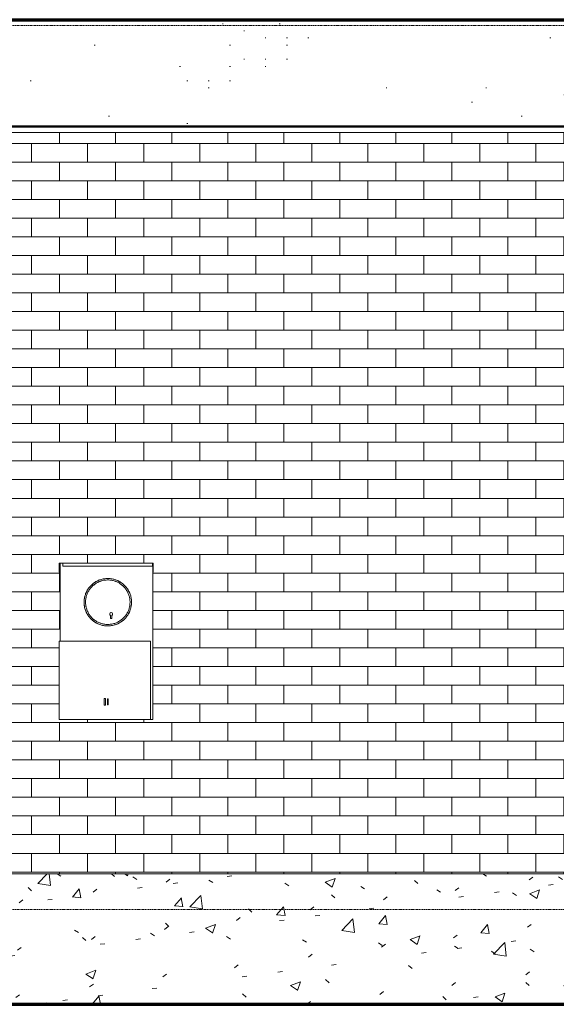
# Model space of a CAD drawing. Header units: inches. Extents: x -498 to 634, y -52 to 183.
# Tile 27 of 29: x 288 to 378, y -16 to 150. Entities that reach past the tile are written whole.
import ezdxf

# ---------------------------------------------------------------- set-up
doc = ezdxf.new("R2010")
doc.units = ezdxf.units.IN
doc.header["$MEASUREMENT"] = 0
doc.linetypes.add('Center 1_4_', pattern=[0.53125, 0.25, -0.09375, 0.09375, -0.09375])
for name, color, linetype, lineweight in [('A-DETL', 90, 'Continuous', 9), ('A-FLOR-LEVL', 51, 'Continuous', 9), ('A-WALL', 90, 'Continuous', 9), ('A-WALL-PATT', 111, 'Continuous', 9), ('M-EQPM', 90, 'Continuous', 9)]:
    doc.layers.add(name, color=color, linetype=linetype, lineweight=lineweight)

# ---------------------------------------------------------------- blocks, each defined once
blk = doc.blocks.new('Hydro Meter - Default 1-3380297-Right')
at = {"layer": 'M-EQPM'}
for p, q in [((294.56, 57.89), (294.56, 58.39)), ((294.56, 58.39), (294.68, 58.39)), ((294.68, 58.39), (294.68, 57.89)), ((295.17, 58.39), (294.68, 58.39)), ((295.17, 57.89), (295.17, 58.39)), ((310.28, 58.39), (295.17, 58.39)), ((310.28, 58.39), (310.28, 57.89)), ((310.28, 57.89), (310.28, 58.39)), ((310.28, 58.39), (310.41, 58.39)), ((310.41, 58.39), (310.41, 57.89)), ((294.56, 56.86), (294.56, 57.89)), ((294.68, 57.89), (294.56, 57.89)), ((294.68, 56.86), (294.56, 56.86)), ((294.68, 57.89), (294.68, 45.2)), ((295.17, 57.89), (310.28, 57.89)), ((310.41, 57.89), (310.28, 57.89)), ((310.32, 32), (310.32, 57.89)), ((310.41, 56.86), (310.32, 56.86)), ((310.41, 57.89), (310.41, 56.86)), ((303.2, 49.57), (303.2, 49.13)), ((303.2, 49.05), (303.2, 49.13)), ((303.2, 49.05), (303.2, 49.13)), ((303.2, 49.05), (303.4, 49.05)), ((303.4, 49.05), (303.2, 49.05)), ((303.4, 49.13), (303.4, 49.57)), ((303.4, 49.13), (303.4, 49.05)), ((303.4, 49.13), (303.4, 49.05)), ((294.56, 45.2), (309.92, 45.2)), ((294.56, 32), (294.56, 45.2)), ((309.92, 32), (309.92, 45.2)), ((302.11, 35.56), (302.36, 35.56)), ((302.11, 34.44), (302.11, 35.56)), ((302.36, 35.56), (302.36, 34.44)), ((302.67, 35.25), (302.67, 35.5)), ((302.67, 35.5), (302.79, 35.5)), ((302.67, 34.75), (302.67, 35.25)), ((302.79, 35.25), (302.67, 35.25)), ((302.79, 35.5), (302.79, 35.25)), ((302.79, 35.25), (302.79, 34.75)), ((302.36, 34.44), (302.11, 34.44)), ((302.67, 34.5), (302.67, 34.75)), ((302.79, 34.75), (302.67, 34.75)), ((302.79, 34.5), (302.67, 34.5)), ((302.79, 34.75), (302.79, 34.5)), ((309.92, 32), (294.56, 32)), ((309.92, 32), (310.32, 32))]:
    blk.add_line(p, q, dxfattribs=at)
at = {"layer": 'M-EQPM', "flags": 128}
for points in [[(302.73, 55.79), (302.57, 55.79), (302.41, 55.78), (302.25, 55.76), (302.09, 55.74), (301.93, 55.71), (301.78, 55.68), (301.62, 55.64), (301.47, 55.59), (301.32, 55.54), (301.17, 55.48), (301.03, 55.41), (300.88, 55.34), (300.74, 55.26), (300.6, 55.18), (300.47, 55.09), (300.34, 55), (300.21, 54.9), (300.09, 54.8), (299.97, 54.69), (299.86, 54.58), (299.75, 54.46), (299.65, 54.34), (299.55, 54.22), (299.45, 54.09), (299.36, 53.95), (299.28, 53.82), (299.2, 53.68), (299.13, 53.54), (299.06, 53.39), (299, 53.24), (298.95, 53.09), (298.9, 52.94), (298.85, 52.79), (298.82, 52.63), (298.79, 52.47), (298.76, 52.31), (298.75, 52.16), (298.73, 52), (298.73, 51.84), (298.73, 51.68), (298.74, 51.52), (298.75, 51.36), (298.77, 51.2), (298.8, 51.04), (298.83, 50.88), (298.87, 50.73), (298.92, 50.58), (298.97, 50.42), (299.03, 50.28), (299.09, 50.13), (299.16, 49.98), (299.24, 49.84), (299.32, 49.7), (299.4, 49.57), (299.5, 49.44), (299.59, 49.31), (299.69, 49.19), (299.8, 49.07), (299.91, 48.95), (300.03, 48.84), (300.15, 48.74), (300.27, 48.64), (300.4, 48.54), (300.53, 48.45), (300.67, 48.37), (300.81, 48.29), (300.95, 48.21), (301.09, 48.14), (301.24, 48.08), (301.39, 48.02), (301.54, 47.97), (301.69, 47.93), (301.85, 47.89), (302.01, 47.86), (302.16, 47.83), (302.32, 47.81), (302.48, 47.8), (302.64, 47.79), (302.73, 47.79)], [(306.48, 51.79), (306.48, 51.94), (306.47, 52.09), (306.45, 52.24), (306.43, 52.39), (306.4, 52.54), (306.37, 52.68), (306.33, 52.83), (306.29, 52.97), (306.24, 53.11), (306.18, 53.25), (306.12, 53.39), (306.06, 53.52), (305.98, 53.66), (305.91, 53.78), (305.82, 53.91), (305.74, 54.03), (305.65, 54.15), (305.55, 54.27), (305.45, 54.38), (305.34, 54.48), (305.23, 54.59), (305.12, 54.68), (305, 54.78), (304.88, 54.86), (304.76, 54.95), (304.63, 55.03), (304.5, 55.1), (304.36, 55.17), (304.23, 55.23), (304.09, 55.29), (303.95, 55.34), (303.8, 55.39), (303.66, 55.43), (303.51, 55.46), (303.37, 55.49), (303.22, 55.51), (303.07, 55.53), (302.92, 55.54), (302.77, 55.54), (302.62, 55.54), (302.47, 55.53), (302.32, 55.52), (302.17, 55.5), (302.02, 55.48), (301.88, 55.44), (301.73, 55.41), (301.59, 55.37), (301.45, 55.32), (301.31, 55.26), (301.17, 55.2), (301.03, 55.14), (300.9, 55.07), (300.77, 54.99), (300.65, 54.91), (300.52, 54.82), (300.4, 54.73), (300.29, 54.64), (300.18, 54.54), (300.07, 54.43), (299.96, 54.33), (299.86, 54.21), (299.77, 54.1), (299.68, 53.98), (299.6, 53.85), (299.52, 53.73), (299.44, 53.6), (299.37, 53.46), (299.31, 53.33), (299.25, 53.19), (299.2, 53.05), (299.15, 52.91), (299.11, 52.76), (299.07, 52.62), (299.04, 52.47), (299.02, 52.32), (299, 52.17), (298.99, 52.02), (298.98, 51.87), (298.98, 51.79)], [(302.73, 47.79), (302.89, 47.8), (303.05, 47.81), (303.21, 47.82), (303.37, 47.84), (303.52, 47.87), (303.68, 47.91), (303.83, 47.95), (303.99, 48), (304.14, 48.05), (304.29, 48.11), (304.43, 48.17), (304.58, 48.24), (304.72, 48.32), (304.85, 48.4), (304.99, 48.49), (305.12, 48.58), (305.24, 48.68), (305.37, 48.79), (305.48, 48.89), (305.6, 49.01), (305.71, 49.12), (305.81, 49.24), (305.91, 49.37), (306.01, 49.5), (306.1, 49.63), (306.18, 49.77), (306.26, 49.91), (306.33, 50.05), (306.4, 50.2), (306.46, 50.34), (306.51, 50.49), (306.56, 50.65), (306.6, 50.8), (306.64, 50.96), (306.67, 51.11), (306.69, 51.27), (306.71, 51.43), (306.72, 51.59), (306.73, 51.75), (306.73, 51.91), (306.72, 52.07), (306.71, 52.23), (306.68, 52.39), (306.66, 52.55), (306.62, 52.7), (306.59, 52.86), (306.54, 53.01), (306.49, 53.16), (306.43, 53.31), (306.37, 53.46), (306.3, 53.6), (306.22, 53.74), (306.14, 53.88), (306.05, 54.02), (305.96, 54.15), (305.87, 54.27), (305.76, 54.4), (305.66, 54.52), (305.55, 54.63), (305.43, 54.74), (305.31, 54.85), (305.19, 54.95), (305.06, 55.04), (304.93, 55.14), (304.79, 55.22), (304.65, 55.3), (304.51, 55.37), (304.37, 55.44), (304.22, 55.51), (304.07, 55.56), (303.92, 55.61), (303.76, 55.66), (303.61, 55.7), (303.45, 55.73), (303.29, 55.75), (303.13, 55.77), (302.98, 55.79), (302.82, 55.79), (302.73, 55.79)], [(298.98, 51.79), (298.98, 51.64), (298.99, 51.49), (299.01, 51.34), (299.03, 51.2), (299.05, 51.05), (299.09, 50.9), (299.13, 50.76), (299.17, 50.61), (299.22, 50.47), (299.28, 50.33), (299.34, 50.2), (299.4, 50.06), (299.47, 49.93), (299.55, 49.8), (299.63, 49.68)], [(299.63, 49.68), (299.72, 49.55), (299.81, 49.43), (299.91, 49.32), (300.01, 49.21), (300.12, 49.1), (300.23, 49), (300.34, 48.9), (300.46, 48.81), (300.58, 48.72), (300.7, 48.64), (300.83, 48.56), (300.96, 48.49), (301.1, 48.42), (301.23, 48.35), (301.37, 48.3), (301.51, 48.25), (301.65, 48.2), (301.8, 48.16), (301.94, 48.13), (302.09, 48.1), (302.24, 48.07), (302.39, 48.06), (302.54, 48.05), (302.69, 48.04), (302.84, 48.04), (302.99, 48.05), (303.14, 48.07), (303.29, 48.08), (303.43, 48.11), (303.58, 48.14), (303.73, 48.18), (303.87, 48.22), (304.01, 48.27), (304.15, 48.32), (304.29, 48.38), (304.42, 48.45), (304.56, 48.52), (304.69, 48.59), (304.81, 48.68), (304.94, 48.76), (305.06, 48.85), (305.17, 48.95), (305.28, 49.05), (305.39, 49.15), (305.49, 49.26), (305.59, 49.37), (305.69, 49.49), (305.78, 49.61), (305.86, 49.73), (305.94, 49.86), (306.02, 49.99), (306.09, 50.12), (306.15, 50.26), (306.21, 50.4), (306.26, 50.54), (306.31, 50.68), (306.35, 50.82), (306.39, 50.97), (306.42, 51.12), (306.44, 51.26), (306.46, 51.41), (306.47, 51.56), (306.48, 51.71), (306.48, 51.79)]]:
    blk.add_lwpolyline(points, dxfattribs=at)
at = {"layer": 'M-EQPM'}
for centre, radius, start, end in [((302.73, 51.79), 4, 110, 130), ((302.73, 51.79), 3.75, 127.0034, 131.7571), ((302.73, 51.79), 3.75, 108.1081, 112.7216), ((302.73, 51.79), 3.75, 68.4306, 71.431), ((302.73, 51.79), 4, 50, 70), ((302.73, 51.79), 3.75, 47.977, 53.3546), ((302.73, 51.79), 4, 150, 160.9701), ((302.73, 51.79), 4, 19.0299, 30), ((302.73, 51.79), 4, 170, 190), ((302.73, 51.79), 3.75, 167.977, 173.3546), ((302.73, 51.79), 3.75, 6.6454, 12.023), ((302.73, 51.79), 4, 350, 10), ((302.73, 51.79), 4, 199.0299, 210), ((302.73, 51.79), 3.75, 186.6454, 192.023), ((303.3, 49.8), 0.25, 0, 180), ((303.3, 49.8), 0.25, 165, 180), ((303.3, 49.8), 0.25, 60, 135), ((303.3, 49.8), 0.25, 0, 15), ((302.73, 51.79), 4, 330, 340.9701), ((302.73, 51.79), 3.75, 347.977, 353.3546), ((302.73, 51.79), 4, 230, 250), ((302.73, 51.79), 3.75, 227.977, 233.3546), ((302.73, 51.79), 3.75, 248.4306, 251.431), ((303.3, 49.8), 0.25, 180, 245.6972), ((303.3, 49.8), 0.25, 180, 245.6972), ((303.3, 49.8), 0.25, 294.3028, 0), ((303.3, 49.8), 0.25, 294.3028, 0), ((302.73, 51.79), 3.75, 288.1081, 292.7216), ((302.73, 51.79), 4, 290, 310), ((302.73, 51.79), 3.75, 307.0034, 311.7571)]:
    blk.add_arc(centre, radius, start, end, dxfattribs=at)

msp = doc.modelspace()

# ---------------------------------------------------------------- hatches: boundary and pattern name
at = {"layer": 'A-WALL-PATT'}
h = msp.add_hatch(dxfattribs=at)
h.set_pattern_fill('FP_4', color=256, style=0, pattern_type=2)
h.set_pattern_definition([(0, (63.97, 88.04), (0, 120), [0.158, -119.842]), (0, (0.37, 50.84), (0, 120), [0.158, -119.842]), (0, (37.57, 48.44), (0, 120), [0.158, -119.842]), (0, (66.37, 79.64), (0, 120), [0.158, -119.842]), (0, (49.57, 139.64), (0, 120), [0.158, -119.842]), (0, (-10.43, 138.44), (0, 120), [0.158, -119.842]), (0, (13.57, 106.04), (0, 120), [0.158, -119.842]), (0, (19.57, 101.24), (0, 120), [0.158, -119.842]), (0, (83.17, 113.24), (0, 120), [0.158, -119.842]), (0, (86.77, 112.04), (0, 120), [0.158, -119.842]), (0, (86.77, 113.24), (0, 120), [0.158, -119.842]), (0, (90.37, 113.24), (0, 120), [0.158, -119.842]), (0, (66.37, 115.64), (0, 120), [0.158, -119.842]), (0, (69.97, 114.44), (0, 120), [0.158, -119.842]), (0, (69.97, 115.64), (0, 120), [0.158, -119.842]), (0, (73.57, 115.64), (0, 120), [0.158, -119.842]), (0, (77.17, 109.64), (0, 120), [0.158, -119.842]), (0, (80.77, 108.44), (0, 120), [0.158, -119.842]), (0, (80.77, 109.64), (0, 120), [0.158, -119.842]), (0, (84.37, 109.64), (0, 120), [0.158, -119.842]), (0, (78.37, 112.04), (0, 120), [0.158, -119.842]), (0, (81.97, 110.84), (0, 120), [0.158, -119.842]), (0, (81.97, 112.04), (0, 120), [0.158, -119.842]), (0, (85.57, 112.04), (0, 120), [0.158, -119.842]), (0, (68.77, 110.84), (0, 120), [0.158, -119.842]), (0, (72.37, 109.64), (0, 120), [0.158, -119.842]), (0, (72.37, 110.84), (0, 120), [0.158, -119.842]), (0, (75.97, 110.84), (0, 120), [0.158, -119.842]), (0, (74.77, 116.84), (0, 120), [0.158, -119.842]), (0, (78.37, 115.64), (0, 120), [0.158, -119.842]), (0, (78.37, 116.84), (0, 120), [0.158, -119.842]), (0, (81.97, 116.84), (0, 120), [0.158, -119.842]), (0, (25.57, 113.24), (0, 120), [0.158, -119.842]), (0, (29.17, 112.04), (0, 120), [0.158, -119.842]), (0, (29.17, 113.24), (0, 120), [0.158, -119.842]), (0, (32.77, 113.24), (0, 120), [0.158, -119.842]), (0, (23.17, 119.24), (0, 120), [0.158, -119.842]), (0, (26.77, 118.04), (0, 120), [0.158, -119.842]), (0, (26.77, 119.24), (0, 120), [0.158, -119.842]), (0, (30.37, 119.24), (0, 120), [0.158, -119.842]), (0, (75.97, 139.64), (0, 120), [0.158, -119.842]), (0, (79.57, 138.44), (0, 120), [0.158, -119.842]), (0, (79.57, 139.64), (0, 120), [0.158, -119.842]), (0, (83.17, 139.64), (0, 120), [0.158, -119.842]), (0, (13.57, 152.84), (0, 120), [0.158, -119.842]), (0, (17.17, 151.64), (0, 120), [0.158, -119.842]), (0, (17.17, 152.84), (0, 120), [0.158, -119.842]), (0, (20.77, 152.84), (0, 120), [0.158, -119.842]), (0, (3.97, 124.04), (0, 120), [0.158, -119.842]), (0, (7.57, 122.84), (0, 120), [0.158, -119.842]), (0, (7.57, 124.04), (0, 120), [0.158, -119.842]), (0, (11.17, 124.04), (0, 120), [0.158, -119.842]), (0, (85.57, 143.24), (0, 120), [0.158, -119.842]), (0, (89.17, 142.04), (0, 120), [0.158, -119.842]), (0, (89.17, 143.24), (0, 120), [0.158, -119.842]), (0, (92.77, 143.24), (0, 120), [0.158, -119.842]), (0, (-4.43, 124.04), (0, 120), [0.158, -119.842]), (0, (-0.83, 122.84), (0, 120), [0.158, -119.842]), (0, (-0.83, 124.04), (0, 120), [0.158, -119.842]), (0, (2.77, 124.04), (0, 120), [0.158, -119.842]), (0, (75.97, 154.04), (0, 120), [0.158, -119.842]), (0, (68.77, 150.44), (0, 120), [0.158, -119.842]), (0, (62.77, 155.24), (0, 120), [0.158, -119.842]), (0, (60.37, 152.84), (0, 120), [0.158, -119.842]), (0, (61.57, 120.44), (0, 120), [0.158, -119.842]), (0, (54.37, 116.84), (0, 120), [0.158, -119.842]), (0, (48.37, 121.64), (0, 120), [0.158, -119.842]), (0, (45.97, 119.24), (0, 120), [0.158, -119.842]), (0, (74.77, 107.24), (0, 120), [0.158, -119.842]), (0, (67.57, 103.64), (0, 120), [0.158, -119.842]), (0, (61.57, 108.44), (0, 120), [0.158, -119.842]), (0, (59.17, 106.04), (0, 120), [0.158, -119.842]), (0, (37.57, 120.44), (0, 120), [0.158, -119.842]), (0, (30.37, 116.84), (0, 120), [0.158, -119.842]), (0, (24.37, 121.64), (0, 120), [0.158, -119.842]), (0, (21.97, 119.24), (0, 120), [0.158, -119.842]), (0, (42.37, 131.24), (0, 120), [0.158, -119.842]), (0, (35.17, 127.64), (0, 120), [0.158, -119.842]), (0, (29.17, 132.44), (0, 120), [0.158, -119.842]), (0, (26.77, 130.04), (0, 120), [0.158, -119.842]), (0, (99.97, 127.64), (0, 120), [0.158, -119.842]), (0, (92.77, 124.04), (0, 120), [0.158, -119.842]), (0, (86.77, 128.84), (0, 120), [0.158, -119.842]), (0, (84.37, 126.44), (0, 120), [0.158, -119.842]), (0, (53.17, 97.64), (0, 120), [0.158, -119.842]), (0, (45.97, 94.04), (0, 120), [0.158, -119.842]), (0, (39.97, 98.84), (0, 120), [0.158, -119.842]), (0, (37.57, 96.44), (0, 120), [0.158, -119.842]), (0, (47.17, 108.44), (0, 120), [0.158, -119.842]), (0, (39.97, 104.84), (0, 120), [0.158, -119.842]), (0, (33.97, 109.64), (0, 120), [0.158, -119.842]), (0, (31.57, 107.24), (0, 120), [0.158, -119.842]), (0, (75.97, 132.44), (0, 120), [0.158, -119.842]), (0, (68.77, 128.84), (0, 120), [0.158, -119.842]), (0, (62.77, 133.64), (0, 120), [0.158, -119.842]), (0, (60.37, 131.24), (0, 120), [0.158, -119.842]), (0, (98.77, 80.84), (0, 120), [0.158, -119.842]), (0, (91.57, 77.24), (0, 120), [0.158, -119.842]), (0, (85.57, 82.04), (0, 120), [0.158, -119.842]), (0, (83.17, 79.64), (0, 120), [0.158, -119.842]), (0, (38.77, 77.24), (0, 120), [0.158, -119.842]), (0, (31.57, 73.64), (0, 120), [0.158, -119.842]), (0, (25.57, 78.44), (0, 120), [0.158, -119.842]), (0, (23.17, 76.04), (0, 120), [0.158, -119.842]), (0, (1.57, 102.44), (0, 120), [0.158, -119.842]), (0, (-5.63, 98.84), (0, 120), [0.158, -119.842]), (0, (-11.63, 103.64), (0, 120), [0.158, -119.842]), (0, (-14.03, 101.24), (0, 120), [0.158, -119.842]), (0, (19.57, 137.24), (0, 120), [0.158, -119.842]), (0, (12.37, 133.64), (0, 120), [0.158, -119.842]), (0, (6.37, 138.44), (0, 120), [0.158, -119.842]), (0, (3.97, 136.04), (0, 120), [0.158, -119.842]), (0, (3.97, 157.64), (0, 120), [0.158, -119.842]), (0, (-3.23, 154.04), (0, 120), [0.158, -119.842]), (0, (-9.23, 158.84), (0, 120), [0.158, -119.842]), (0, (-11.63, 156.44), (0, 120), [0.158, -119.842]), (0, (98.77, 161.24), (0, 120), [0.158, -119.842]), (0, (91.57, 157.64), (0, 120), [0.158, -119.842]), (0, (85.57, 162.44), (0, 120), [0.158, -119.842]), (0, (83.17, 160.04), (0, 120), [0.158, -119.842]), (0, (39.97, 80.84), (0, 120), [0.158, -119.842]), (0, (42.37, 83.24), (0, 120), [0.158, -119.842]), (0, (48.37, 78.44), (0, 120), [0.158, -119.842]), (0, (55.57, 82.04), (0, 120), [0.158, -119.842]), (0, (-9.23, 113.24), (0, 120), [0.158, -119.842]), (0, (-0.83, 113.24), (0, 120), [0.158, -119.842]), (0, (-0.83, 116.84), (0, 120), [0.158, -119.842]), (0, (1.57, 119.24), (0, 120), [0.158, -119.842]), (0, (-2.03, 120.44), (0, 120), [0.158, -119.842]), (0, (5.17, 121.64), (0, 120), [0.158, -119.842]), (0, (7.57, 120.44), (0, 120), [0.158, -119.842]), (0, (5.17, 118.04), (0, 120), [0.158, -119.842]), (0, (8.77, 116.84), (0, 120), [0.158, -119.842]), (0, (8.77, 118.04), (0, 120), [0.158, -119.842]), (0, (12.37, 118.04), (0, 120), [0.158, -119.842]), (0, (11.17, 121.64), (0, 120), [0.158, -119.842]), (0, (74.77, 142.04), (0, 120), [0.158, -119.842]), (0, (83.17, 142.04), (0, 120), [0.158, -119.842]), (0, (83.17, 145.64), (0, 120), [0.158, -119.842]), (0, (85.57, 148.04), (0, 120), [0.158, -119.842]), (0, (81.97, 149.24), (0, 120), [0.158, -119.842]), (0, (89.17, 150.44), (0, 120), [0.158, -119.842]), (0, (91.57, 149.24), (0, 120), [0.158, -119.842]), (0, (89.17, 146.84), (0, 120), [0.158, -119.842]), (0, (92.77, 145.64), (0, 120), [0.158, -119.842]), (0, (92.77, 146.84), (0, 120), [0.158, -119.842]), (0, (96.37, 146.84), (0, 120), [0.158, -119.842]), (0, (95.17, 150.44), (0, 120), [0.158, -119.842]), (0, (72.37, 91.64), (0, 120), [0.158, -119.842]), (0, (80.77, 91.64), (0, 120), [0.158, -119.842]), (0, (80.77, 95.24), (0, 120), [0.158, -119.842]), (0, (83.17, 97.64), (0, 120), [0.158, -119.842]), (0, (79.57, 98.84), (0, 120), [0.158, -119.842]), (0, (86.77, 100.04), (0, 120), [0.158, -119.842]), (0, (89.17, 98.84), (0, 120), [0.158, -119.842]), (0, (86.77, 96.44), (0, 120), [0.158, -119.842]), (0, (90.37, 95.24), (0, 120), [0.158, -119.842]), (0, (90.37, 96.44), (0, 120), [0.158, -119.842]), (0, (93.97, 96.44), (0, 120), [0.158, -119.842]), (0, (92.77, 100.04), (0, 120), [0.158, -119.842]), (0, (-6.83, 90.44), (0, 120), [0.158, -119.842]), (0, (8.77, 88.04), (0, 120), [0.158, -119.842]), (0, (1.57, 79.64), (0, 120), [0.158, -119.842]), (0, (14.77, 90.44), (0, 120), [0.158, -119.842]), (0, (17.17, 79.64), (0, 120), [0.158, -119.842]), (0, (24.37, 86.84), (0, 120), [0.158, -119.842]), (0, (23.17, 89.24), (0, 120), [0.158, -119.842]), (0, (17.17, 146.84), (0, 120), [0.158, -119.842]), (0, (25.57, 148.04), (0, 120), [0.158, -119.842]), (0, (27.97, 150.44), (0, 120), [0.158, -119.842]), (0, (31.57, 156.44), (0, 120), [0.158, -119.842]), (0, (35.17, 158.84), (0, 120), [0.158, -119.842]), (0, (25.57, 157.64), (0, 120), [0.158, -119.842]), (0, (24.37, 158.84), (0, 120), [0.158, -119.842]), (0, (23.17, 161.24), (0, 120), [0.158, -119.842]), (0, (23.17, 155.24), (0, 120), [0.158, -119.842]), (0, (21.97, 156.44), (0, 120), [0.158, -119.842]), (0, (19.57, 157.64), (0, 120), [0.158, -119.842]), (0, (15.97, 161.24), (0, 120), [0.158, -119.842]), (0, (14.77, 160.04), (0, 120), [0.158, -119.842]), (0, (11.17, 158.84), (0, 120), [0.158, -119.842]), (0, (12.37, 156.44), (0, 120), [0.158, -119.842]), (0, (15.97, 157.64), (0, 120), [0.158, -119.842]), (0, (15.97, 155.24), (0, 120), [0.158, -119.842]), (0, (33.97, 145.64), (0, 120), [0.158, -119.842]), (0, (41.17, 149.24), (0, 120), [0.158, -119.842]), (0, (51.97, 156.44), (0, 120), [0.158, -119.842]), (0, (60.37, 145.64), (0, 120), [0.158, -119.842]), (0, (71.17, 70.04), (0, 120), [0.158, -119.842]), (0, (83.17, 62.84), (0, 120), [0.158, -119.842]), (0, (83.17, 55.64), (0, 120), [0.158, -119.842]), (0, (87.97, 58.04), (0, 120), [0.158, -119.842]), (0, (92.77, 56.84), (0, 120), [0.158, -119.842]), (0, (93.97, 61.64), (0, 120), [0.158, -119.842]), (0, (98.77, 56.84), (0, 120), [0.158, -119.842]), (0, (102.37, 59.24), (0, 120), [0.158, -119.842]), (0, (101.17, 66.44), (0, 120), [0.158, -119.842]), (0, (95.17, 70.04), (0, 120), [0.158, -119.842]), (0, (89.17, 67.64), (0, 120), [0.158, -119.842]), (0, (79.57, 70.04), (0, 120), [0.158, -119.842]), (0, (80.77, 67.64), (0, 120), [0.158, -119.842]), (0, (75.97, 64.04), (0, 120), [0.158, -119.842]), (0, (77.17, 60.44), (0, 120), [0.158, -119.842]), (0, (73.57, 60.44), (0, 120), [0.158, -119.842]), (0, (73.57, 59.24), (0, 120), [0.158, -119.842]), (0, (69.97, 60.44), (0, 120), [0.158, -119.842]), (0, (72.37, 62.84), (0, 120), [0.158, -119.842]), (0, (69.97, 64.04), (0, 120), [0.158, -119.842]), (0, (72.37, 67.64), (0, 120), [0.158, -119.842]), (0, (67.57, 67.64), (0, 120), [0.158, -119.842]), (0, (69.97, 71.24), (0, 120), [0.158, -119.842]), (0, (67.57, 70.04), (0, 120), [0.158, -119.842]), (0, (63.97, 68.84), (0, 120), [0.158, -119.842]), (0, (61.57, 65.24), (0, 120), [0.158, -119.842]), (0, (62.77, 62.84), (0, 120), [0.158, -119.842]), (0, (66.37, 61.64), (0, 120), [0.158, -119.842]), (0, (63.97, 59.24), (0, 120), [0.158, -119.842]), (0, (63.97, 55.64), (0, 120), [0.158, -119.842]), (0, (55.57, 55.64), (0, 120), [0.158, -119.842]), (0, (53.17, 66.44), (0, 120), [0.158, -119.842]), (0, (39.97, 55.64), (0, 120), [0.158, -119.842]), (0, (47.17, 64.04), (0, 120), [0.158, -119.842]), (0, (31.57, 66.44), (0, 120), [0.158, -119.842]), (0, (20.77, 59.24), (0, 120), [0.158, -119.842]), (0, (13.57, 55.64), (0, 120), [0.158, -119.842]), (0, (-4.43, 65.24), (0, 120), [0.158, -119.842]), (0, (-4.43, 67.64), (0, 120), [0.158, -119.842]), (0, (-8.03, 66.44), (0, 120), [0.158, -119.842]), (0, (-9.23, 68.84), (0, 120), [0.158, -119.842]), (0, (-5.63, 70.04), (0, 120), [0.158, -119.842]), (0, (-4.43, 71.24), (0, 120), [0.158, -119.842]), (0, (-0.83, 67.64), (0, 120), [0.158, -119.842]), (0, (1.57, 66.44), (0, 120), [0.158, -119.842]), (0, (2.77, 65.24), (0, 120), [0.158, -119.842]), (0, (2.77, 71.24), (0, 120), [0.158, -119.842]), (0, (3.97, 68.84), (0, 120), [0.158, -119.842]), (0, (5.17, 67.64), (0, 120), [0.158, -119.842]), (0, (14.77, 68.84), (0, 120), [0.158, -119.842]), (0, (11.17, 66.44), (0, 120), [0.158, -119.842]), (0, (7.57, 60.44), (0, 120), [0.158, -119.842]), (0, (5.17, 58.04), (0, 120), [0.158, -119.842]), (0, (-3.23, 56.84), (0, 120), [0.158, -119.842])])
h.paths.add_polyline_path([(409.876, 132), (445.5, 132), (445.5, 150), (279.25, 150), (279.25, 132), (368.856, 132)], flags=0)
h = msp.add_hatch(dxfattribs=at)
h.set_pattern_fill('FP_1', color=256, style=0, pattern_type=2)
h.set_pattern_definition([(0, (450.5, 0), (0, 3.15), []), (90, (450.5, 0), (-4.724, 3.15), [3.15, -3.15])])
h.paths.add_polyline_path([(279.18, 6), (445.5, 6), (445.5, 131), (279.18, 131), (279.18, 27.039)], flags=0)
h.paths.add_polyline_path([(294.556, 32), (294.556, 45.195), (294.681, 45.195), (294.681, 56.861), (294.556, 56.861), (294.556, 58.391), (310.409, 58.391), (310.409, 56.861), (310.319, 56.861), (310.319, 32), (294.681, 32)], flags=0)
h = msp.add_hatch(dxfattribs=at)
h.set_pattern_fill('FP_5', color=256, style=0, pattern_type=2)
h.set_pattern_definition([(50, (-16.431, 47.244), (17.21403, -1.5064), [1.8, -19.8]), (355, (-16.431, 47.244), (-3.33025, 18.05295), [1.44, -15.84]), (100.451, (-14.997, 47.119), (13.884, 16.54597), [1.53, -16.827]), (46.184, (-16.43, 52.044), (25.6134, -3.9723), [2.7, -29.7]), (96.636, (-14.297, 51.713), (22.4316, 23.3789), [2.295, -25.241]), (351.184, (-16.43, 52.044), (22.4322, 23.3792), [2.16, -23.76]), (21, (-14.031, 50.844), (14.3254, -9.66305), [1.8, -19.8]), (326, (-14.031, 50.844), (5.83954, 17.404), [1.44, -15.84]), (71.451, (-12.837, 50.039), (20.16485, 7.74034), [1.53, -16.827]), (37.5, (-16.431, 47.244), (0.29156, 7.98949), [0.792, -14.856, 0.792, -15.288, -15.9]), (37.5, (-16.431, 47.244), (0.29156, 7.98949), [-31.728, 0.792, -15.108]), (7.5, (-16.431, 47.244), (6.31344, 9.46605), [0.792, -8.376, 0.792, -14.496, -6.06]), (7.5, (-16.431, 47.244), (6.31344, 9.46605), [-24.456, 0.792, -5.268]), (327.5, (-21.783, 47.244), (12.8115, -0.5414), [0.792, -5.208, 0.792, -17.928, -24.84]), (327.5, (-21.783, 47.244), (12.8115, -0.5414), [-24.72, 0.792, -24.048]), (317.5, (-24.183, 47.244), (13.99621, 2.40248), [0.792, -7.008, 0.792, -11.64, -17.64]), (317.5, (-24.183, 47.244), (13.99621, 2.40248), [-20.232, 0.792, -16.848])])
h.paths.add_polyline_path([(455.5, -16), (455.5, 6), (452.25, 6), (452.25, -16)], flags=0)
h.paths.add_polyline_path([(368.856, -16), (450.25, -16), (450.25, 6), (279.25, 6), (279.25, -16)], flags=0)

# ---------------------------------------------------------------- linework, layer by layer
at = {"layer": 'A-DETL', "lineweight": 70}
for p, q in [((279.25, 150), (455.224, 150)), ((-406.992, -16), (455.5, -16))]:
    msp.add_line(p, q, dxfattribs=at)
at = {"layer": 'A-DETL', "lineweight": 50}
for p, q in [((455.224, 132), (-33.5, 132)), ((455.224, 132), (-33.5, 132)), ((455.5, -16), (-33.5, -16))]:
    msp.add_line(p, q, dxfattribs=at)
at = {"layer": 'A-FLOR-LEVL', "linetype": 'Center 1_4_'}
for p, q in [((-497.876, 149), (634.43, 149)), ((-497.876, 132), (534.032, 132)), ((-497.876, 0), (634.43, 0)), ((-497.876, -16), (534.032, -16))]:
    msp.add_line(p, q, dxfattribs=at)
at = {"layer": 'A-WALL'}
for p, q in [((450.25, 150), (219.897, 150)), ((-33.57, 132), (450.25, 132)), ((445.5, 131), (-33.57, 131)), ((445.5, 6), (279.18, 6))]:
    msp.add_line(p, q, dxfattribs=at)

# ---------------------------------------------------------------- block references
at = {"layer": 'M-EQPM'}
msp.add_blockref('Hydro Meter - Default 1-3380297-Right', (0, 0), dxfattribs=at)

doc.saveas('drawing.dxf')
